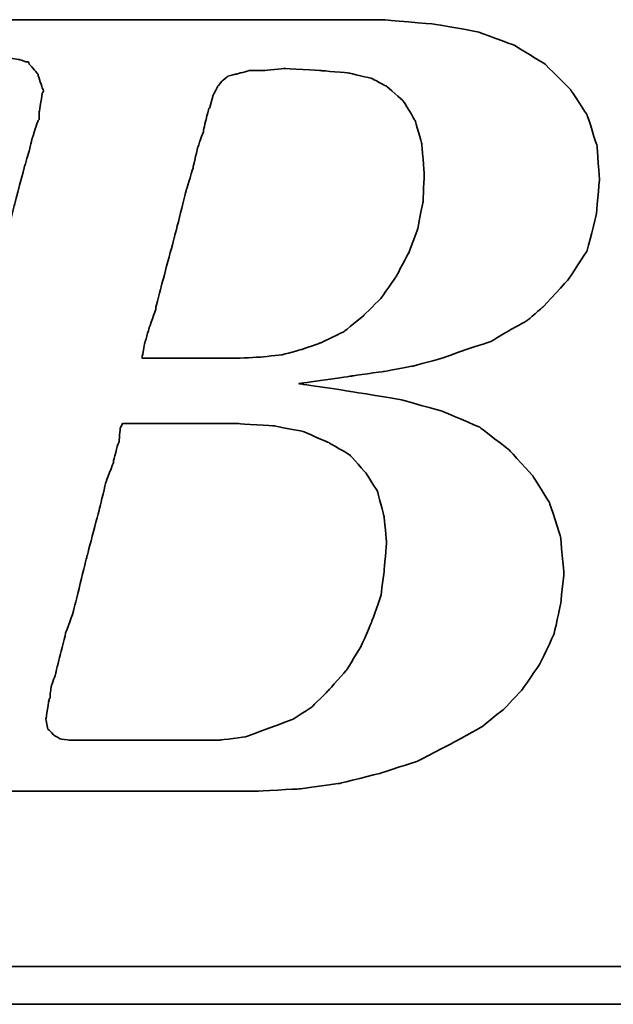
# Model space of a CAD drawing. Header units: millimetres. Extents: x 51 to 427, y -43 to 91.
# Tile 31 of 50: x 302.11 to 304.12, y -5.55 to -2.22. Entities that reach past the tile are written whole.
import ezdxf

# ---------------------------------------------------------------- set-up
doc = ezdxf.new("R2010")
doc.units = ezdxf.units.MM
doc.header["$LTSCALE"] = 0.15
doc.layers.add('DIM', color=4, linetype='CONTINUOUS')
doc.layers.add('layer 1', color=7, linetype='CONTINUOUS')

# ---------------------------------------------------------------- blocks, each defined once
blk = doc.blocks.new('TBI MOTION logo(完整正式版)')
at = {"layer": 'layer 1', "color": 22, "lineweight": 35}
for points, knots in [([(-64.65375, -6.86375), (-64.65375, -6.86375), (-64.84375, -7.29625), (-64.84375, -7.29625), (-64.84375, -7.29625), (-64.84375, -7.29625), (-64.86875, -7.34375), (-64.86875, -7.34375), (-64.86875, -7.34375), (-64.86875, -7.34375), (-64.86875, -7.36875), (-64.86875, -7.36875), (-64.86875, -7.36875), (-64.86875, -7.36875), (-65.15375, -7.65375), (-65.15375, -7.65375), (-65.15375, -7.65375), (-65.15375, -7.65375), (-65.17875, -7.65375), (-65.17875, -7.65375), (-65.17875, -7.65375), (-65.17875, -7.65375), (-65.20375, -7.67875), (-65.20375, -7.67875), (-65.20375, -7.67875), (-65.20375, -7.67875), (-65.58875, -7.87125), (-65.58875, -7.87125), (-65.58875, -7.87125), (-65.58875, -7.87125), (-65.63375, -7.87125), (-65.63375, -7.87125), (-65.63375, -7.87125), (-65.63375, -7.87125), (-65.65875, -7.89375), (-65.65875, -7.89375), (-65.65875, -7.89375), (-65.65875, -7.89375), (-66.09375, -7.94375), (-66.09375, -7.94375), (-66.09375, -7.94375), (-66.09375, -7.94375), (-66.11375, -7.94375), (-66.11375, -7.94375), (-66.11375, -7.94375), (-66.11375, -7.94375), (-66.16375, -7.94375), (-66.16375, -7.94375), (-66.16375, -7.94375), (-66.16375, -7.94375), (-66.30875, -7.94375), (-66.30875, -7.94375), (-66.30875, -7.94375), (-66.30875, -7.94375), (-66.69375, -7.94375), (-66.69375, -7.94375), (-66.69375, -7.94375), (-66.69375, -7.94375), (-67.07375, -7.94375), (-67.07375, -7.94375), (-67.07375, -7.94375), (-67.07375, -7.94375), (-67.12375, -7.94375), (-67.12375, -7.94375), (-67.12375, -7.94375), (-67.12375, -7.94375), (-67.12375, -7.96625), (-67.12375, -7.96625), (-67.12375, -7.96625), (-67.12375, -7.96625), (-67.14875, -7.99125), (-67.14875, -7.99125), (-67.14875, -7.99125), (-67.14875, -7.99125), (-67.24375, -8.34875), (-67.24375, -8.34875), (-67.24375, -8.34875), (-67.24375, -8.34875), (-67.31375, -8.68625), (-67.31375, -8.68625), (-67.31375, -8.68625), (-67.31375, -8.68625), (-67.26875, -8.68625), (-67.26875, -8.68625), (-67.26875, -8.68625), (-67.26875, -8.68625), (-67.07375, -8.68625), (-67.07375, -8.68625), (-67.07375, -8.68625), (-67.07375, -8.68625), (-66.54875, -8.68625), (-66.54875, -8.68625), (-66.54875, -8.68625), (-66.54875, -8.68625), (-65.82625, -8.68625), (-65.82625, -8.68625), (-65.82625, -8.68625), (-65.82625, -8.68625), (-65.01375, -8.68625), (-65.01375, -8.68625), (-65.01375, -8.68625), (-65.01375, -8.68625), (-64.05375, -8.68625), (-64.05375, -8.68625), (-64.05375, -8.68625), (-64.05375, -8.68625), (-62.08375, -8.68625), (-62.08375, -8.68625), (-62.08375, -8.68625), (-62.08375, -8.68625), (-60.06875, -8.68625), (-60.06875, -8.68625), (-60.06875, -8.68625), (-60.06875, -8.68625), (-59.10875, -8.68625), (-59.10875, -8.68625), (-59.10875, -8.68625), (-59.10875, -8.68625), (-58.29375, -8.68625), (-58.29375, -8.68625), (-58.29375, -8.68625), (-58.29375, -8.68625), (-57.57375, -8.68625), (-57.57375, -8.68625), (-57.57375, -8.68625), (-57.57375, -8.68625), (-57.04875, -8.68625), (-57.04875, -8.68625), (-57.04875, -8.68625), (-57.04875, -8.68625), (-56.85375, -8.68625), (-56.85375, -8.68625), (-56.85375, -8.68625), (-56.85375, -8.68625), (-56.70875, -8.68625), (-56.70875, -8.68625), (-56.70875, -8.68625), (-56.70875, -8.68625), (-56.61375, -8.68625), (-56.61375, -8.68625), (-56.61375, -8.68625), (-56.61375, -8.68625), (-56.56875, -8.68625), (-56.56875, -8.68625), (-56.56875, -8.68625), (-56.56875, -8.68625), (-55.65375, -8.63875), (-55.65375, -8.63875), (-55.65375, -8.63875), (-55.65375, -8.63875), (-54.76875, -8.51875), (-54.76875, -8.51875), (-54.76875, -8.51875), (-54.76875, -8.51875), (-53.90375, -8.30375), (-53.90375, -8.30375), (-53.90375, -8.30375), (-53.90375, -8.30375), (-53.08875, -8.03875), (-53.08875, -8.03875), (-53.08875, -8.03875), (-53.08875, -8.03875), (-52.34375, -7.65375), (-52.34375, -7.65375), (-52.34375, -7.65375), (-52.34375, -7.65375), (-51.69875, -7.29625), (-51.69875, -7.29625), (-51.69875, -7.29625), (-51.69875, -7.29625), (-51.21875, -6.91125), (-51.21875, -6.91125), (-51.21875, -6.91125), (-51.21875, -6.91125), (-50.83375, -6.50375), (-50.83375, -6.50375), (-50.83375, -6.50375), (-50.83375, -6.50375), (-50.44875, -5.94875), (-50.44875, -5.94875), (-50.44875, -5.94875), (-50.44875, -5.94875), (-50.13875, -5.30375), (-50.13875, -5.30375), (-50.13875, -5.30375), (-50.13875, -5.30375), (-49.99375, -4.65375), (-49.99375, -4.65375), (-49.99375, -4.65375), (-49.99375, -4.65375), (-49.92375, -3.98375), (-49.92375, -3.98375), (-49.92375, -3.98375), (-49.92375, -3.98375), (-49.99375, -3.19374), (-49.99375, -3.19374), (-49.99375, -3.19374), (-49.99375, -3.19374), (-50.23374, -2.44874), (-50.23374, -2.44874), (-50.23374, -2.44874), (-50.23374, -2.44874), (-50.59375, -1.87374), (-50.59375, -1.87374), (-50.59375, -1.87374), (-50.59375, -1.87374), (-51.09875, -1.31874), (-51.09875, -1.31874), (-51.09875, -1.31874), (-51.09875, -1.31874), (-51.74375, -0.81875), (-51.74375, -0.81875), (-51.74375, -0.81875), (-51.74375, -0.81875), (-52.53875, -0.48125), (-52.53875, -0.48125), (-52.53875, -0.48125), (-52.53875, -0.48125), (-53.47375, -0.21875), (-53.47375, -0.21875), (-53.47375, -0.21875), (-53.47375, -0.21875), (-54.52875, -0.04874), (-54.52875, -0.04874), (-54.52875, -0.04874), (-54.52875, -0.04874), (-55.65375, 0.12125), (-55.65375, 0.12125), (-55.65375, 0.12125), (-55.65375, 0.12125), (-54.50375, 0.28624), (-54.50375, 0.28624), (-54.50375, 0.28624), (-54.50375, 0.28624), (-53.83375, 0.38124), (-53.83375, 0.38124), (-53.83375, 0.38124), (-53.83375, 0.38124), (-53.18375, 0.50125), (-53.18375, 0.50125), (-53.18375, 0.50125), (-53.18375, 0.50125), (-52.55875, 0.66874), (-52.55875, 0.66874), (-52.55875, 0.66874), (-52.55875, 0.66874), (-52.03375, 0.86124), (-52.03375, 0.86124), (-52.03375, 0.86124), (-52.03375, 0.86124), (-51.50374, 1.03124), (-51.50374, 1.03124), (-51.50374, 1.03124), (-51.50374, 1.03124), (-51.09875, 1.27125), (-51.09875, 1.27125), (-51.09875, 1.27125), (-51.09875, 1.27125), (-50.71375, 1.48624), (-50.71375, 1.48624), (-50.71375, 1.48624), (-50.71375, 1.48624), (-50.37625, 1.77625), (-50.37625, 1.77625), (-50.37625, 1.77625), (-50.37625, 1.77625), (-49.82375, 2.37625), (-49.82375, 2.37625), (-49.82375, 2.37625), (-49.82375, 2.37625), (-49.41875, 2.99625), (-49.41875, 2.99625), (-49.41875, 2.99625), (-49.41875, 2.99625), (-49.22375, 3.76625), (-49.22375, 3.76625), (-49.22375, 3.76625), (-49.22375, 3.76625), (-49.15375, 4.50874), (-49.15375, 4.50874), (-49.15375, 4.50874), (-49.15375, 4.50874), (-49.20375, 5.25125), (-49.20375, 5.25125), (-49.20375, 5.25125), (-49.20375, 5.25125), (-49.41875, 5.92625), (-49.41875, 5.92625), (-49.41875, 5.92625), (-49.41875, 5.92625), (-49.77875, 6.47625), (-49.77875, 6.47625), (-49.77875, 6.47625), (-49.77875, 6.47625), (-50.33125, 7.02624), (-50.33125, 7.02624), (-50.33125, 7.02624), (-50.33125, 7.02624), (-51.00125, 7.43625), (-51.00125, 7.43625), (-51.00125, 7.43625), (-51.00125, 7.43625), (-51.79375, 7.72625), (-51.79375, 7.72625), (-51.79375, 7.72625), (-51.79375, 7.72625), (-52.72875, 7.89124), (-52.72875, 7.89124), (-52.72875, 7.89124), (-52.72875, 7.89124), (-53.83375, 7.98625), (-53.83375, 7.98625), (-53.83375, 7.98625), (-53.83375, 7.98625), (-53.92875, 7.98625), (-53.92875, 7.98625), (-53.92875, 7.98625), (-53.92875, 7.98625), (-54.26375, 7.98625), (-54.26375, 7.98625), (-54.26375, 7.98625), (-54.26375, 7.98625), (-54.74375, 7.98625), (-54.74375, 7.98625), (-54.74375, 7.98625), (-54.74375, 7.98625), (-55.36875, 7.98625), (-55.36875, 7.98625), (-55.36875, 7.98625), (-55.36875, 7.98625), (-56.13375, 7.98625), (-56.13375, 7.98625), (-56.13375, 7.98625), (-56.13375, 7.98625), (-56.94875, 7.98625), (-56.94875, 7.98625), (-56.94875, 7.98625), (-56.94875, 7.98625), (-58.77625, 7.98625), (-58.77625, 7.98625), (-58.77625, 7.98625), (-58.77625, 7.98625), (-60.59875, 7.98625), (-60.59875, 7.98625), (-60.59875, 7.98625), (-60.59875, 7.98625), (-61.41375, 7.98625), (-61.41375, 7.98625), (-61.41375, 7.98625), (-61.41375, 7.98625), (-62.17875, 7.98625), (-62.17875, 7.98625), (-62.17875, 7.98625), (-62.17875, 7.98625), (-62.80375, 7.98625), (-62.80375, 7.98625), (-62.80375, 7.98625), (-62.80375, 7.98625), (-63.30625, 7.98625), (-63.30625, 7.98625), (-63.30625, 7.98625), (-63.30625, 7.98625), (-63.57375, 7.98625), (-63.57375, 7.98625), (-63.57375, 7.98625), (-63.57375, 7.98625), (-63.57375, 7.96375), (-63.57375, 7.96375), (-63.57375, 7.96375), (-63.57375, 7.96375), (-63.59875, 7.94125), (-63.59875, 7.94125), (-63.59875, 7.94125), (-63.59875, 7.94125), (-63.69375, 7.55625), (-63.69375, 7.55625), (-63.69375, 7.55625), (-63.69375, 7.55625), (-63.76375, 7.24624), (-63.76375, 7.24624), (-63.76375, 7.24624), (-63.76375, 7.24624), (-63.23875, 7.24624), (-63.23875, 7.24624), (-63.23875, 7.24624), (-63.23875, 7.24624), (-62.75875, 7.24624), (-62.75875, 7.24624), (-62.75875, 7.24624), (-62.75875, 7.24624), (-62.61125, 7.24624), (-62.61125, 7.24624), (-62.61125, 7.24624), (-62.61125, 7.24624), (-62.56625, 7.24624), (-62.56625, 7.24624), (-62.56625, 7.24624), (-62.56625, 7.24624), (-62.22875, 7.24624), (-62.22875, 7.24624), (-62.22875, 7.24624), (-62.22875, 7.24624), (-62.20375, 7.24624), (-62.20375, 7.24624), (-62.20375, 7.24624), (-62.20375, 7.24624), (-62.17875, 7.21875), (-62.17875, 7.21875), (-62.17875, 7.21875), (-62.17875, 7.21875), (-61.96375, 7.17125), (-61.96375, 7.17125), (-61.96375, 7.17125), (-61.96375, 7.17125), (-61.72375, 7.12624), (-61.72375, 7.12624), (-61.72375, 7.12624), (-61.72375, 7.12624), (-61.70375, 7.12624), (-61.70375, 7.12624), (-61.70375, 7.12624), (-61.70375, 7.12624), (-61.55875, 7.07624), (-61.55875, 7.07624), (-61.55875, 7.07624), (-61.55875, 7.07624), (-61.50875, 7.07624), (-61.50875, 7.07624), (-61.50875, 7.07624), (-61.50875, 7.07624), (-61.48375, 7.02624), (-61.48375, 7.02624), (-61.48375, 7.02624), (-61.48375, 7.02624), (-61.31875, 6.83375), (-61.31875, 6.83375), (-61.31875, 6.83375), (-61.31875, 6.83375), (-61.29375, 6.81125), (-61.29375, 6.81125), (-61.29375, 6.81125), (-61.29375, 6.81125), (-61.29375, 6.78625), (-61.29375, 6.78625), (-61.29375, 6.78625), (-61.29375, 6.78625), (-61.19875, 6.50124), (-61.19875, 6.50124), (-61.19875, 6.50124), (-61.19875, 6.50124), (-61.17375, 6.45124), (-61.17375, 6.45124), (-61.17375, 6.45124), (-61.17375, 6.45124), (-61.19875, 6.40625), (-61.19875, 6.40625), (-61.19875, 6.40625), (-61.19875, 6.40625), (-61.26875, 5.99624), (-61.26875, 5.99624), (-61.26875, 5.99624), (-61.26875, 5.99624), (-61.26875, 5.85125), (-61.26875, 5.85125), (-61.26875, 5.85125), (-61.26875, 5.85125), (-61.26875, 5.82625), (-61.26875, 5.82625), (-61.26875, 5.82625), (-61.26875, 5.82625), (-61.29375, 5.80625), (-61.29375, 5.80625), (-61.29375, 5.80625), (-61.29375, 5.80625), (-61.34125, 5.66125), (-61.34125, 5.66125), (-61.34125, 5.66125), (-61.34125, 5.66125), (-61.41375, 5.44625), (-61.41375, 5.44625), (-61.41375, 5.44625), (-61.41375, 5.44625), (-61.48375, 5.15625), (-61.48375, 5.15625), (-61.48375, 5.15625), (-61.48375, 5.15625), (-61.58375, 4.82124), (-61.58375, 4.82124), (-61.58375, 4.82124), (-61.58375, 4.82124), (-61.79875, 4.00375), (-61.79875, 4.00375), (-61.79875, 4.00375), (-61.79875, 4.00375), (-62.05875, 2.99625), (-62.05875, 2.99625), (-62.05875, 2.99625), (-62.05875, 2.99625), (-62.34875, 1.91625), (-62.34875, 1.91625), (-62.34875, 1.91625), (-62.34875, 1.91625), (-62.97375, -0.41124), (-62.97375, -0.41124), (-62.97375, -0.41124), (-62.97375, -0.41124), (-63.59875, -2.75875), (-63.59875, -2.75875), (-63.59875, -2.75875), (-63.59875, -2.75875), (-63.88375, -3.86374), (-63.88375, -3.86374), (-63.88375, -3.86374), (-63.88375, -3.86374), (-64.14875, -4.82374), (-64.14875, -4.82374), (-64.14875, -4.82374), (-64.14875, -4.82374), (-64.36375, -5.64125), (-64.36375, -5.64125), (-64.36375, -5.64125), (-64.36375, -5.64125), (-64.43625, -5.97625), (-64.43625, -5.97625), (-64.43625, -5.97625), (-64.43625, -5.97625), (-64.50875, -6.28625), (-64.50875, -6.28625), (-64.50875, -6.28625), (-64.50875, -6.28625), (-64.50875, -6.30875), (-64.50875, -6.30875), (-64.50875, -6.30875), (-64.50875, -6.30875), (-64.57875, -6.50375), (-64.57875, -6.50375), (-64.57875, -6.50375), (-64.57875, -6.50375), (-64.62875, -6.69625), (-64.62875, -6.69625), (-64.62875, -6.69625), (-64.62875, -6.69625), (-64.62875, -6.76875), (-64.62875, -6.76875), (-64.62875, -6.76875), (-64.62875, -6.76875), (-64.62875, -6.81375), (-64.62875, -6.81375), (-64.62875, -6.81375), (-64.62875, -6.81375), (-64.62875, -6.83875), (-64.62875, -6.83875), (-64.62875, -6.83875), (-64.62875, -6.83875), (-64.65375, -6.86375), (-64.65375, -6.86375)], [0, 0, 0, 0, 0.00719424, 0.00719424, 0.00719424, 0.00719425, 0.01438849, 0.01438849, 0.01438849, 0.0143885, 0.02158273, 0.02158273, 0.02158273, 0.02158274, 0.02877698, 0.02877698, 0.02877698, 0.02877699, 0.03597122, 0.03597122, 0.03597122, 0.03597123, 0.04316547, 0.04316547, 0.04316547, 0.04316548, 0.05035971, 0.05035971, 0.05035971, 0.05035972, 0.05755396, 0.05755396, 0.05755396, 0.05755397, 0.0647482, 0.0647482, 0.0647482, 0.06474821, 0.07194245, 0.07194245, 0.07194245, 0.07194246, 0.07913669, 0.07913669, 0.07913669, 0.0791367, 0.08633094, 0.08633094, 0.08633094, 0.08633095, 0.09352518, 0.09352518, 0.09352518, 0.09352519, 0.10071942, 0.10071942, 0.10071942, 0.10071943, 0.10791367, 0.10791367, 0.10791367, 0.10791368, 0.11510791, 0.11510791, 0.11510791, 0.11510792, 0.12230216, 0.12230216, 0.12230216, 0.12230217, 0.1294964, 0.1294964, 0.1294964, 0.12949641, 0.13669065, 0.13669065, 0.13669065, 0.13669066, 0.14388489, 0.14388489, 0.14388489, 0.1438849, 0.15107914, 0.15107914, 0.15107914, 0.15107915, 0.15827338, 0.15827338, 0.15827338, 0.15827339, 0.16546763, 0.16546763, 0.16546763, 0.16546764, 0.17266187, 0.17266187, 0.17266187, 0.17266188, 0.17985612, 0.17985612, 0.17985612, 0.17985613, 0.18705036, 0.18705036, 0.18705036, 0.18705037, 0.1942446, 0.1942446, 0.1942446, 0.19424461, 0.20143885, 0.20143885, 0.20143885, 0.20143886, 0.20863309, 0.20863309, 0.20863309, 0.2086331, 0.21582734, 0.21582734, 0.21582734, 0.21582735, 0.22302158, 0.22302158, 0.22302158, 0.22302159, 0.23021583, 0.23021583, 0.23021583, 0.23021584, 0.23741007, 0.23741007, 0.23741007, 0.23741008, 0.24460432, 0.24460432, 0.24460432, 0.24460433, 0.25179856, 0.25179856, 0.25179856, 0.25179857, 0.25899281, 0.25899281, 0.25899281, 0.25899282, 0.26618705, 0.26618705, 0.26618705, 0.26618706, 0.27338129, 0.27338129, 0.27338129, 0.2733813, 0.28057554, 0.28057554, 0.28057554, 0.28057555, 0.28776978, 0.28776978, 0.28776978, 0.28776979, 0.29496403, 0.29496403, 0.29496403, 0.29496404, 0.30215827, 0.30215827, 0.30215827, 0.30215828, 0.30935252, 0.30935252, 0.30935252, 0.30935253, 0.31654676, 0.31654676, 0.31654676, 0.31654677, 0.32374101, 0.32374101, 0.32374101, 0.32374102, 0.33093525, 0.33093525, 0.33093525, 0.33093526, 0.3381295, 0.3381295, 0.3381295, 0.33812951, 0.34532374, 0.34532374, 0.34532374, 0.34532375, 0.35251799, 0.35251799, 0.35251799, 0.352518, 0.35971223, 0.35971223, 0.35971223, 0.35971224, 0.36690647, 0.36690647, 0.36690647, 0.36690648, 0.37410072, 0.37410072, 0.37410072, 0.37410073, 0.38129496, 0.38129496, 0.38129496, 0.38129497, 0.38848921, 0.38848921, 0.38848921, 0.38848922, 0.39568345, 0.39568345, 0.39568345, 0.39568346, 0.4028777, 0.4028777, 0.4028777, 0.40287771, 0.41007194, 0.41007194, 0.41007194, 0.41007195, 0.41726619, 0.41726619, 0.41726619, 0.4172662, 0.42446043, 0.42446043, 0.42446043, 0.42446044, 0.43165468, 0.43165468, 0.43165468, 0.43165469, 0.43884892, 0.43884892, 0.43884892, 0.43884893, 0.44604317, 0.44604317, 0.44604317, 0.44604318, 0.45323741, 0.45323741, 0.45323741, 0.45323742, 0.46043165, 0.46043165, 0.46043165, 0.46043166, 0.4676259, 0.4676259, 0.4676259, 0.46762591, 0.47482014, 0.47482014, 0.47482014, 0.47482015, 0.48201439, 0.48201439, 0.48201439, 0.4820144, 0.48920863, 0.48920863, 0.48920863, 0.48920864, 0.49640288, 0.49640288, 0.49640288, 0.49640289, 0.50359712, 0.50359712, 0.50359712, 0.50359713, 0.51079137, 0.51079137, 0.51079137, 0.51079138, 0.51798561, 0.51798561, 0.51798561, 0.51798562, 0.52517986, 0.52517986, 0.52517986, 0.52517987, 0.5323741, 0.5323741, 0.5323741, 0.53237411, 0.53956835, 0.53956835, 0.53956835, 0.53956836, 0.54676259, 0.54676259, 0.54676259, 0.5467626, 0.55395683, 0.55395683, 0.55395683, 0.55395684, 0.56115108, 0.56115108, 0.56115108, 0.56115109, 0.56834532, 0.56834532, 0.56834532, 0.56834533, 0.57553957, 0.57553957, 0.57553957, 0.57553958, 0.58273381, 0.58273381, 0.58273381, 0.58273382, 0.58992806, 0.58992806, 0.58992806, 0.58992807, 0.5971223, 0.5971223, 0.5971223, 0.59712231, 0.60431655, 0.60431655, 0.60431655, 0.60431656, 0.61151079, 0.61151079, 0.61151079, 0.6115108, 0.61870504, 0.61870504, 0.61870504, 0.61870505, 0.62589928, 0.62589928, 0.62589928, 0.62589929, 0.63309353, 0.63309353, 0.63309353, 0.63309354, 0.64028777, 0.64028777, 0.64028777, 0.64028778, 0.64748201, 0.64748201, 0.64748201, 0.64748202, 0.65467626, 0.65467626, 0.65467626, 0.65467627, 0.6618705, 0.6618705, 0.6618705, 0.66187051, 0.66906475, 0.66906475, 0.66906475, 0.66906476, 0.67625899, 0.67625899, 0.67625899, 0.676259, 0.68345324, 0.68345324, 0.68345324, 0.68345325, 0.69064748, 0.69064748, 0.69064748, 0.69064749, 0.69784173, 0.69784173, 0.69784173, 0.69784174, 0.70503597, 0.70503597, 0.70503597, 0.70503598, 0.71223022, 0.71223022, 0.71223022, 0.71223023, 0.71942446, 0.71942446, 0.71942446, 0.71942447, 0.72661871, 0.72661871, 0.72661871, 0.72661872, 0.73381295, 0.73381295, 0.73381295, 0.73381296, 0.74100719, 0.74100719, 0.74100719, 0.7410072, 0.74820144, 0.74820144, 0.74820144, 0.74820145, 0.75539568, 0.75539568, 0.75539568, 0.75539569, 0.76258993, 0.76258993, 0.76258993, 0.76258994, 0.76978417, 0.76978417, 0.76978417, 0.76978418, 0.77697842, 0.77697842, 0.77697842, 0.77697843, 0.78417266, 0.78417266, 0.78417266, 0.78417267, 0.79136691, 0.79136691, 0.79136691, 0.79136692, 0.79856115, 0.79856115, 0.79856115, 0.79856116, 0.8057554, 0.8057554, 0.8057554, 0.80575541, 0.81294964, 0.81294964, 0.81294964, 0.81294965, 0.82014388, 0.82014388, 0.82014388, 0.82014389, 0.82733813, 0.82733813, 0.82733813, 0.82733814, 0.83453237, 0.83453237, 0.83453237, 0.83453238, 0.84172662, 0.84172662, 0.84172662, 0.84172663, 0.84892086, 0.84892086, 0.84892086, 0.84892087, 0.85611511, 0.85611511, 0.85611511, 0.85611512, 0.86330935, 0.86330935, 0.86330935, 0.86330936, 0.8705036, 0.8705036, 0.8705036, 0.87050361, 0.87769784, 0.87769784, 0.87769784, 0.87769785, 0.88489209, 0.88489209, 0.88489209, 0.8848921, 0.89208633, 0.89208633, 0.89208633, 0.89208634, 0.89928058, 0.89928058, 0.89928058, 0.89928059, 0.90647482, 0.90647482, 0.90647482, 0.90647483, 0.91366906, 0.91366906, 0.91366906, 0.91366907, 0.92086331, 0.92086331, 0.92086331, 0.92086332, 0.92805755, 0.92805755, 0.92805755, 0.92805756, 0.9352518, 0.9352518, 0.9352518, 0.93525181, 0.94244604, 0.94244604, 0.94244604, 0.94244605, 0.94964029, 0.94964029, 0.94964029, 0.9496403, 0.95683453, 0.95683453, 0.95683453, 0.95683454, 0.96402878, 0.96402878, 0.96402878, 0.96402879, 0.97122302, 0.97122302, 0.97122302, 0.97122303, 0.97841727, 0.97841727, 0.97841727, 0.97841728, 0.98561151, 0.98561151, 0.98561151, 0.98561152, 0.99280576, 0.99280576, 0.99280576, 0.99280577, 1, 1, 1, 1]), ([(-57.50375, 6.35625), (-57.50375, 6.35625), (-57.57375, 6.11625), (-57.57375, 6.11625), (-57.57375, 6.11625), (-57.57375, 6.11625), (-57.57375, 6.09125), (-57.57375, 6.09125), (-57.57375, 6.09125), (-57.57375, 6.09125), (-57.59875, 6.06625), (-57.59875, 6.06625), (-57.59875, 6.06625), (-57.59875, 6.06625), (-57.64875, 5.87625), (-57.64875, 5.87625), (-57.64875, 5.87625), (-57.64875, 5.87625), (-57.71875, 5.58875), (-57.71875, 5.58875), (-57.71875, 5.58875), (-57.71875, 5.58875), (-57.71875, 5.56625), (-57.71875, 5.56625), (-57.71875, 5.56625), (-57.71875, 5.56625), (-57.83875, 5.23125), (-57.83875, 5.23125), (-57.83875, 5.23125), (-57.83875, 5.23125), (-57.93625, 4.82124), (-57.93625, 4.82124), (-57.93625, 4.82124), (-57.93625, 4.82124), (-57.93625, 4.79624), (-57.93625, 4.79624), (-57.93625, 4.79624), (-57.93625, 4.79624), (-58.07875, 4.34125), (-58.07875, 4.34125), (-58.07875, 4.34125), (-58.07875, 4.34125), (-58.34375, 3.28625), (-58.34375, 3.28625), (-58.34375, 3.28625), (-58.34375, 3.28625), (-58.62875, 2.23124), (-58.62875, 2.23124), (-58.62875, 2.23124), (-58.62875, 2.23124), (-58.74875, 1.75125), (-58.74875, 1.75125), (-58.74875, 1.75125), (-58.74875, 1.75125), (-58.74875, 1.72625), (-58.74875, 1.72625), (-58.74875, 1.72625), (-58.74875, 1.72625), (-58.89375, 1.31625), (-58.89375, 1.31625), (-58.89375, 1.31625), (-58.89375, 1.31625), (-58.98875, 0.98124), (-58.98875, 0.98124), (-58.98875, 0.98124), (-58.98875, 0.98124), (-59.03875, 0.71625), (-59.03875, 0.71625), (-59.03875, 0.71625), (-59.03875, 0.71625), (-59.03875, 0.66874), (-59.03875, 0.66874), (-59.03875, 0.66874), (-59.03875, 0.66874), (-58.91875, 0.66874), (-58.91875, 0.66874), (-58.91875, 0.66874), (-58.91875, 0.66874), (-58.53375, 0.66874), (-58.53375, 0.66874), (-58.53375, 0.66874), (-58.53375, 0.66874), (-58.10375, 0.66874), (-58.10375, 0.66874), (-58.10375, 0.66874), (-58.10375, 0.66874), (-57.66875, 0.66874), (-57.66875, 0.66874), (-57.66875, 0.66874), (-57.66875, 0.66874), (-57.33375, 0.66874), (-57.33375, 0.66874), (-57.33375, 0.66874), (-57.33375, 0.66874), (-57.09375, 0.66874), (-57.09375, 0.66874), (-57.09375, 0.66874), (-57.09375, 0.66874), (-56.99875, 0.66874), (-56.99875, 0.66874), (-56.99875, 0.66874), (-56.99875, 0.66874), (-56.49375, 0.69374), (-56.49375, 0.69374), (-56.49375, 0.69374), (-56.49375, 0.69374), (-56.01375, 0.74374), (-56.01375, 0.74374), (-56.01375, 0.74374), (-56.01375, 0.74374), (-55.58375, 0.86124), (-55.58375, 0.86124), (-55.58375, 0.86124), (-55.58375, 0.86124), (-55.17375, 1.00624), (-55.17375, 1.00624), (-55.17375, 1.00624), (-55.17375, 1.00624), (-54.67375, 1.24625), (-54.67375, 1.24625), (-54.67375, 1.24625), (-54.67375, 1.24625), (-54.26375, 1.58124), (-54.26375, 1.58124), (-54.26375, 1.58124), (-54.26375, 1.58124), (-53.87875, 1.96374), (-53.87875, 1.96374), (-53.87875, 1.96374), (-53.87875, 1.96374), (-53.54375, 2.44625), (-53.54375, 2.44625), (-53.54375, 2.44625), (-53.54375, 2.44625), (-53.27875, 2.95125), (-53.27875, 2.95125), (-53.27875, 2.95125), (-53.27875, 2.95125), (-53.08875, 3.45124), (-53.08875, 3.45124), (-53.08875, 3.45124), (-53.08875, 3.45124), (-52.96875, 4.05124), (-52.96875, 4.05124), (-52.96875, 4.05124), (-52.96875, 4.05124), (-52.94375, 4.65125), (-52.94375, 4.65125), (-52.94375, 4.65125), (-52.94375, 4.65125), (-52.99375, 5.30125), (-52.99375, 5.30125), (-52.99375, 5.30125), (-52.99375, 5.30125), (-53.13875, 5.80625), (-53.13875, 5.80625), (-53.13875, 5.80625), (-53.13875, 5.80625), (-53.39875, 6.23625), (-53.39875, 6.23625), (-53.39875, 6.23625), (-53.39875, 6.23625), (-53.75875, 6.54875), (-53.75875, 6.54875), (-53.75875, 6.54875), (-53.75875, 6.54875), (-54.07375, 6.71625), (-54.07375, 6.71625), (-54.07375, 6.71625), (-54.07375, 6.71625), (-54.57375, 6.83375), (-54.57375, 6.83375), (-54.57375, 6.83375), (-54.57375, 6.83375), (-55.17375, 6.88625), (-55.17375, 6.88625), (-55.17375, 6.88625), (-55.17375, 6.88625), (-55.96875, 6.93125), (-55.96875, 6.93125), (-55.96875, 6.93125), (-55.96875, 6.93125), (-56.39875, 6.88625), (-56.39875, 6.88625), (-56.39875, 6.88625), (-56.39875, 6.88625), (-56.42125, 6.88625), (-56.42125, 6.88625), (-56.42125, 6.88625), (-56.42125, 6.88625), (-56.73375, 6.88625), (-56.73375, 6.88625), (-56.73375, 6.88625), (-56.73375, 6.88625), (-56.99875, 6.81125), (-56.99875, 6.81125), (-56.99875, 6.81125), (-56.99875, 6.81125), (-57.02375, 6.81125), (-57.02375, 6.81125), (-57.02375, 6.81125), (-57.02375, 6.81125), (-57.18875, 6.76625), (-57.18875, 6.76625), (-57.18875, 6.76625), (-57.18875, 6.76625), (-57.30875, 6.66625), (-57.30875, 6.66625), (-57.30875, 6.66625), (-57.30875, 6.66625), (-57.40875, 6.54875), (-57.40875, 6.54875), (-57.40875, 6.54875), (-57.40875, 6.54875), (-57.50375, 6.35625), (-57.50375, 6.35625)], [0, 0, 0, 0, 0.01851852, 0.01851852, 0.01851852, 0.01851853, 0.03703704, 0.03703704, 0.03703704, 0.03703705, 0.05555556, 0.05555556, 0.05555556, 0.05555557, 0.07407407, 0.07407407, 0.07407407, 0.07407408, 0.09259259, 0.09259259, 0.09259259, 0.0925926, 0.11111111, 0.11111111, 0.11111111, 0.11111112, 0.12962963, 0.12962963, 0.12962963, 0.12962964, 0.14814815, 0.14814815, 0.14814815, 0.14814816, 0.16666667, 0.16666667, 0.16666667, 0.16666668, 0.18518519, 0.18518519, 0.18518519, 0.1851852, 0.2037037, 0.2037037, 0.2037037, 0.20370371, 0.22222222, 0.22222222, 0.22222222, 0.22222223, 0.24074074, 0.24074074, 0.24074074, 0.24074075, 0.25925926, 0.25925926, 0.25925926, 0.25925927, 0.27777778, 0.27777778, 0.27777778, 0.27777779, 0.2962963, 0.2962963, 0.2962963, 0.29629631, 0.31481481, 0.31481481, 0.31481481, 0.31481482, 0.33333333, 0.33333333, 0.33333333, 0.33333334, 0.35185185, 0.35185185, 0.35185185, 0.35185186, 0.37037037, 0.37037037, 0.37037037, 0.37037038, 0.38888889, 0.38888889, 0.38888889, 0.3888889, 0.40740741, 0.40740741, 0.40740741, 0.40740742, 0.42592593, 0.42592593, 0.42592593, 0.42592594, 0.44444444, 0.44444444, 0.44444444, 0.44444445, 0.46296296, 0.46296296, 0.46296296, 0.46296297, 0.48148148, 0.48148148, 0.48148148, 0.48148149, 0.5, 0.5, 0.5, 0.50000001, 0.51851852, 0.51851852, 0.51851852, 0.51851853, 0.53703704, 0.53703704, 0.53703704, 0.53703705, 0.55555556, 0.55555556, 0.55555556, 0.55555557, 0.57407407, 0.57407407, 0.57407407, 0.57407408, 0.59259259, 0.59259259, 0.59259259, 0.5925926, 0.61111111, 0.61111111, 0.61111111, 0.61111112, 0.62962963, 0.62962963, 0.62962963, 0.62962964, 0.64814815, 0.64814815, 0.64814815, 0.64814816, 0.66666667, 0.66666667, 0.66666667, 0.66666668, 0.68518519, 0.68518519, 0.68518519, 0.6851852, 0.7037037, 0.7037037, 0.7037037, 0.70370371, 0.72222222, 0.72222222, 0.72222222, 0.72222223, 0.74074074, 0.74074074, 0.74074074, 0.74074075, 0.75925926, 0.75925926, 0.75925926, 0.75925927, 0.77777778, 0.77777778, 0.77777778, 0.77777779, 0.7962963, 0.7962963, 0.7962963, 0.79629631, 0.81481481, 0.81481481, 0.81481481, 0.81481482, 0.83333333, 0.83333333, 0.83333333, 0.83333334, 0.85185185, 0.85185185, 0.85185185, 0.85185186, 0.87037037, 0.87037037, 0.87037037, 0.87037038, 0.88888889, 0.88888889, 0.88888889, 0.8888889, 0.90740741, 0.90740741, 0.90740741, 0.90740742, 0.92592593, 0.92592593, 0.92592593, 0.92592594, 0.94444444, 0.94444444, 0.94444444, 0.94444445, 0.96296296, 0.96296296, 0.96296296, 0.96296297, 0.98148148, 0.98148148, 0.98148148, 0.98148149, 1, 1, 1, 1]), ([(-61.03125, -6.57375), (-61.03125, -6.57375), (-61.03125, -6.67125), (-61.03125, -6.67125), (-61.03125, -6.67125), (-61.03125, -6.67125), (-61.05375, -6.69625), (-61.05375, -6.69625), (-61.05375, -6.69625), (-61.05375, -6.69625), (-61.12375, -7.12875), (-61.12375, -7.12875), (-61.12375, -7.12875), (-61.12375, -7.12875), (-61.07875, -7.34375), (-61.07875, -7.34375), (-61.07875, -7.34375), (-61.07875, -7.34375), (-60.93375, -7.48875), (-60.93375, -7.48875), (-60.93375, -7.48875), (-60.93375, -7.48875), (-60.81375, -7.55625), (-60.81375, -7.55625), (-60.81375, -7.55625), (-60.81375, -7.55625), (-60.62375, -7.58375), (-60.62375, -7.58375), (-60.62375, -7.58375), (-60.62375, -7.58375), (-60.30875, -7.58375), (-60.30875, -7.58375), (-60.30875, -7.58375), (-60.30875, -7.58375), (-59.97375, -7.58375), (-59.97375, -7.58375), (-59.97375, -7.58375), (-59.97375, -7.58375), (-59.87875, -7.58375), (-59.87875, -7.58375), (-59.87875, -7.58375), (-59.87875, -7.58375), (-59.63625, -7.58375), (-59.63625, -7.58375), (-59.63625, -7.58375), (-59.63625, -7.58375), (-58.96875, -7.58375), (-58.96875, -7.58375), (-58.96875, -7.58375), (-58.96875, -7.58375), (-58.29375, -7.58375), (-58.29375, -7.58375), (-58.29375, -7.58375), (-58.29375, -7.58375), (-58.05375, -7.58375), (-58.05375, -7.58375), (-58.05375, -7.58375), (-58.05375, -7.58375), (-57.98375, -7.58375), (-57.98375, -7.58375), (-57.98375, -7.58375), (-57.98375, -7.58375), (-57.35875, -7.58375), (-57.35875, -7.58375), (-57.35875, -7.58375), (-57.35875, -7.58375), (-56.78375, -7.50875), (-56.78375, -7.50875), (-56.78375, -7.50875), (-56.78375, -7.50875), (-56.27875, -7.31875), (-56.27875, -7.31875), (-56.27875, -7.31875), (-56.27875, -7.31875), (-55.77375, -7.12875), (-55.77375, -7.12875), (-55.77375, -7.12875), (-55.77375, -7.12875), (-55.36875, -6.86375), (-55.36875, -6.86375), (-55.36875, -6.86375), (-55.36875, -6.86375), (-55.00875, -6.50375), (-55.00875, -6.50375), (-55.00875, -6.50375), (-55.00875, -6.50375), (-54.62375, -6.06875), (-54.62375, -6.06875), (-54.62375, -6.06875), (-54.62375, -6.06875), (-54.31375, -5.56875), (-54.31375, -5.56875), (-54.31375, -5.56875), (-54.31375, -5.56875), (-54.07375, -5.01625), (-54.07375, -5.01625), (-54.07375, -5.01625), (-54.07375, -5.01625), (-53.87875, -4.46374), (-53.87875, -4.46374), (-53.87875, -4.46374), (-53.87875, -4.46374), (-53.80875, -3.91375), (-53.80875, -3.91375), (-53.80875, -3.91375), (-53.80875, -3.91375), (-53.75875, -3.31375), (-53.75875, -3.31375), (-53.75875, -3.31375), (-53.75875, -3.31375), (-53.80875, -2.75875), (-53.80875, -2.75875), (-53.80875, -2.75875), (-53.80875, -2.75875), (-53.95375, -2.20875), (-53.95375, -2.20875), (-53.95375, -2.20875), (-53.95375, -2.20875), (-54.19375, -1.82625), (-54.19375, -1.82625), (-54.19375, -1.82625), (-54.19375, -1.82625), (-54.55375, -1.41875), (-54.55375, -1.41875), (-54.55375, -1.41875), (-54.55375, -1.41875), (-55.00875, -1.15125), (-55.00875, -1.15125), (-55.00875, -1.15125), (-55.00875, -1.15125), (-55.56125, -0.91375), (-55.56125, -0.91375), (-55.56125, -0.91375), (-55.56125, -0.91375), (-56.18125, -0.79375), (-56.18125, -0.79375), (-56.18125, -0.79375), (-56.18125, -0.79375), (-56.94875, -0.74374), (-56.94875, -0.74374), (-56.94875, -0.74374), (-56.94875, -0.74374), (-56.99875, -0.74374), (-56.99875, -0.74374), (-56.99875, -0.74374), (-56.99875, -0.74374), (-57.09375, -0.74374), (-57.09375, -0.74374), (-57.09375, -0.74374), (-57.09375, -0.74374), (-57.38375, -0.74374), (-57.38375, -0.74374), (-57.38375, -0.74374), (-57.38375, -0.74374), (-57.76875, -0.74374), (-57.76875, -0.74374), (-57.76875, -0.74374), (-57.76875, -0.74374), (-58.24625, -0.74374), (-58.24625, -0.74374), (-58.24625, -0.74374), (-58.24625, -0.74374), (-58.72875, -0.74374), (-58.72875, -0.74374), (-58.72875, -0.74374), (-58.72875, -0.74374), (-59.20875, -0.74374), (-59.20875, -0.74374), (-59.20875, -0.74374), (-59.20875, -0.74374), (-59.46875, -0.74374), (-59.46875, -0.74374), (-59.46875, -0.74374), (-59.46875, -0.74374), (-59.51625, -0.83875), (-59.51625, -0.83875), (-59.51625, -0.83875), (-59.51625, -0.83875), (-59.54375, -1.15125), (-59.54375, -1.15125), (-59.54375, -1.15125), (-59.54375, -1.15125), (-59.56375, -1.17874), (-59.56375, -1.17874), (-59.56375, -1.17874), (-59.56375, -1.17874), (-59.66375, -1.55875), (-59.66375, -1.55875), (-59.66375, -1.55875), (-59.66375, -1.55875), (-59.66375, -1.58375), (-59.66375, -1.58375), (-59.66375, -1.58375), (-59.66375, -1.58375), (-59.82875, -2.01874), (-59.82875, -2.01874), (-59.82875, -2.01874), (-59.82875, -2.01874), (-59.94875, -2.52125), (-59.94875, -2.52125), (-59.94875, -2.52125), (-59.94875, -2.52125), (-60.23875, -3.62375), (-60.23875, -3.62375), (-60.23875, -3.62375), (-60.23875, -3.62375), (-60.52375, -4.77624), (-60.52375, -4.77624), (-60.52375, -4.77624), (-60.52375, -4.77624), (-60.52375, -4.79874), (-60.52375, -4.79874), (-60.52375, -4.79874), (-60.52375, -4.79874), (-60.69125, -5.25375), (-60.69125, -5.25375), (-60.69125, -5.25375), (-60.69125, -5.25375), (-60.81375, -5.73625), (-60.81375, -5.73625), (-60.81375, -5.73625), (-60.81375, -5.73625), (-60.90875, -6.11875), (-60.90875, -6.11875), (-60.90875, -6.11875), (-60.90875, -6.11875), (-60.90875, -6.14375), (-60.90875, -6.14375), (-60.90875, -6.14375), (-60.90875, -6.14375), (-61.00375, -6.40875), (-61.00375, -6.40875), (-61.00375, -6.40875), (-61.00375, -6.40875), (-61.03125, -6.57375), (-61.03125, -6.57375)], [0, 0, 0, 0, 0.01694915, 0.01694915, 0.01694915, 0.01694916, 0.03389831, 0.03389831, 0.03389831, 0.03389832, 0.05084746, 0.05084746, 0.05084746, 0.05084747, 0.06779661, 0.06779661, 0.06779661, 0.06779662, 0.08474576, 0.08474576, 0.08474576, 0.08474577, 0.10169492, 0.10169492, 0.10169492, 0.10169493, 0.11864407, 0.11864407, 0.11864407, 0.11864408, 0.13559322, 0.13559322, 0.13559322, 0.13559323, 0.15254237, 0.15254237, 0.15254237, 0.15254238, 0.16949153, 0.16949153, 0.16949153, 0.16949154, 0.18644068, 0.18644068, 0.18644068, 0.18644069, 0.20338983, 0.20338983, 0.20338983, 0.20338984, 0.22033898, 0.22033898, 0.22033898, 0.22033899, 0.23728814, 0.23728814, 0.23728814, 0.23728815, 0.25423729, 0.25423729, 0.25423729, 0.2542373, 0.27118644, 0.27118644, 0.27118644, 0.27118645, 0.28813559, 0.28813559, 0.28813559, 0.2881356, 0.30508475, 0.30508475, 0.30508475, 0.30508476, 0.3220339, 0.3220339, 0.3220339, 0.32203391, 0.33898305, 0.33898305, 0.33898305, 0.33898306, 0.3559322, 0.3559322, 0.3559322, 0.35593221, 0.37288136, 0.37288136, 0.37288136, 0.37288137, 0.38983051, 0.38983051, 0.38983051, 0.38983052, 0.40677966, 0.40677966, 0.40677966, 0.40677967, 0.42372881, 0.42372881, 0.42372881, 0.42372882, 0.44067797, 0.44067797, 0.44067797, 0.44067798, 0.45762712, 0.45762712, 0.45762712, 0.45762713, 0.47457627, 0.47457627, 0.47457627, 0.47457628, 0.49152542, 0.49152542, 0.49152542, 0.49152543, 0.50847458, 0.50847458, 0.50847458, 0.50847459, 0.52542373, 0.52542373, 0.52542373, 0.52542374, 0.54237288, 0.54237288, 0.54237288, 0.54237289, 0.55932203, 0.55932203, 0.55932203, 0.55932204, 0.57627119, 0.57627119, 0.57627119, 0.5762712, 0.59322034, 0.59322034, 0.59322034, 0.59322035, 0.61016949, 0.61016949, 0.61016949, 0.6101695, 0.62711864, 0.62711864, 0.62711864, 0.62711865, 0.6440678, 0.6440678, 0.6440678, 0.64406781, 0.66101695, 0.66101695, 0.66101695, 0.66101696, 0.6779661, 0.6779661, 0.6779661, 0.67796611, 0.69491525, 0.69491525, 0.69491525, 0.69491526, 0.71186441, 0.71186441, 0.71186441, 0.71186442, 0.72881356, 0.72881356, 0.72881356, 0.72881357, 0.74576271, 0.74576271, 0.74576271, 0.74576272, 0.76271186, 0.76271186, 0.76271186, 0.76271187, 0.77966102, 0.77966102, 0.77966102, 0.77966103, 0.79661017, 0.79661017, 0.79661017, 0.79661018, 0.81355932, 0.81355932, 0.81355932, 0.81355933, 0.83050847, 0.83050847, 0.83050847, 0.83050848, 0.84745763, 0.84745763, 0.84745763, 0.84745764, 0.86440678, 0.86440678, 0.86440678, 0.86440679, 0.88135593, 0.88135593, 0.88135593, 0.88135594, 0.89830508, 0.89830508, 0.89830508, 0.89830509, 0.91525424, 0.91525424, 0.91525424, 0.91525425, 0.93220339, 0.93220339, 0.93220339, 0.9322034, 0.94915254, 0.94915254, 0.94915254, 0.94915255, 0.96610169, 0.96610169, 0.96610169, 0.9661017, 0.98305085, 0.98305085, 0.98305085, 0.98305086, 1, 1, 1, 1]), ([(75.90875, -9.47875), (75.90875, -9.47875), (75.90875, -12.28625), (75.90875, -12.28625), (75.90875, -12.28625), (75.90875, -12.28625), (75.90875, -12.47875), (75.90875, -12.47875), (75.90875, -12.47875), (75.90875, -12.47875), (75.71625, -12.47875), (75.71625, -12.47875), (75.71625, -12.47875), (75.71625, -12.47875), (-88.32875, -12.47875), (-88.32875, -12.47875), (-88.32875, -12.47875), (-88.32875, -12.47875), (-88.32875, -13.29375), (-88.32875, -13.29375), (-88.32875, -13.29375), (-88.32875, -13.29375), (82.89125, -13.29375), (82.89125, -13.29375), (82.89125, -13.29375), (82.89125, -13.29375), (75.90875, -9.47875), (75.90875, -9.47875)], [0, 0, 0, 0, 0.14285714, 0.14285714, 0.14285714, 0.14285715, 0.28571429, 0.28571429, 0.28571429, 0.2857143, 0.42857143, 0.42857143, 0.42857143, 0.42857144, 0.57142857, 0.57142857, 0.57142857, 0.57142858, 0.71428571, 0.71428571, 0.71428571, 0.71428572, 0.85714286, 0.85714286, 0.85714286, 0.85714287, 1, 1, 1, 1])]:
    blk.add_open_spline(points, degree=3, knots=knots, dxfattribs=at)

msp = doc.modelspace()

# ---------------------------------------------------------------- block references
at = {"layer": 'DIM', "color": 0, "xscale": 0.1563722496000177, "yscale": 0.1563722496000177, "zscale": 0.1563722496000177}
msp.add_blockref('TBI MOTION logo(完整正式版)', (311.7602, -3.4731), dxfattribs=at)

doc.saveas('drawing.dxf')
